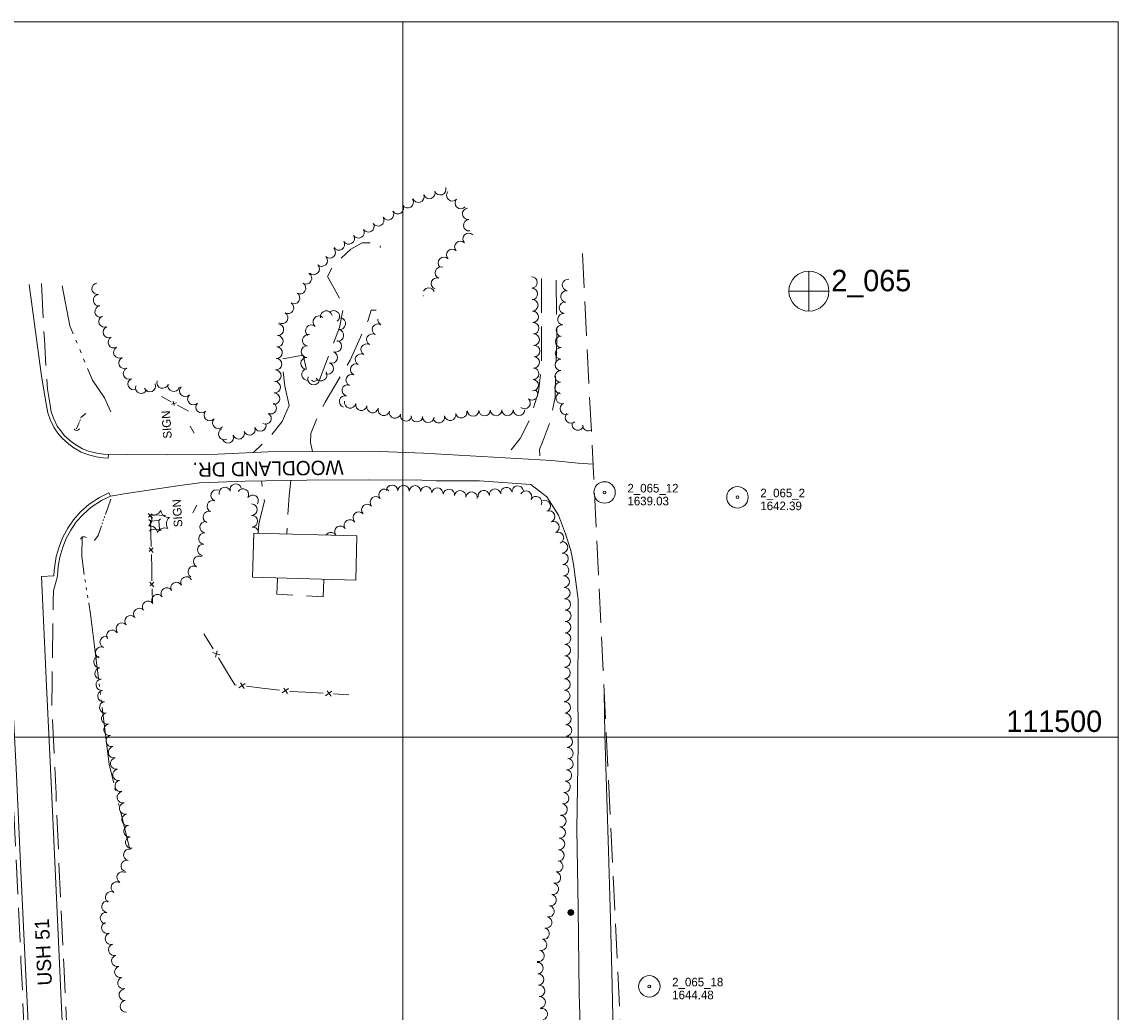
# Model space of a CAD drawing. Header units: feet. Extents: x 387481 to 389834, y 110500 to 112000.
# Tile 4 of 6: x 388234 to 389000, y 111308 to 112000. Entities that reach past the tile are written whole.
import ezdxf
from ezdxf.enums import TextEntityAlignment as Align

# ---------------------------------------------------------------- set-up
doc = ezdxf.new("R2010")
doc.units = ezdxf.units.FT
doc.header["$MEASUREMENT"] = 0
for name, pattern in [('DGN Style 3', [33.50459, 23.93185, -9.57274]), ('DGN Style 4', [38.314892, 19.14548, -9.57274, 0.023932, -9.57274]), ('DGN Style 6', [45.518379, 0.023932, -9.57274, 16.752295, -9.57274, 0.023932, -9.57274])]:
    doc.linetypes.add(name, pattern=pattern)
for name, color, linetype, lineweight in [('E_DWY', 73, 'DGN Style 3', 0), ('E_LAND_Vegetation', 21, 'Continuous', 0), ('E_MAP_GridLines', 251, 'Continuous', 0), ('E_MAP_Limits', 21, 'DGN Style 3', 0), ('E_MAP_PassPoints', 40, 'Continuous', 0), ('E_MISCPROP', 40, 'Continuous', 0), ('E_MISCPROP_HvyDash', 54, 'DGN Style 3', 13), ('E_MISCPROP_HvyLine', 54, 'Continuous', 13), ('E_MISCPROP_Railing', 40, 'Continuous', 0), ('E_RDWY', 40, 'Continuous', 13), ('E_RDWY_Gravel', 40, 'DGN Style 3', 13), ('E_RDWY_Name', 221, 'Continuous', 0), ('E_UTL_AboveGroundPipe', 40, 'DGN Style 4', 0), ('E_WTR', 251, 'DGN Style 6', 0)]:
    doc.layers.add(name, color=color, linetype=linetype, lineweight=lineweight)
doc.styles.add('Style-IGR_FONT_0', font='IGR_FONT_0.shx')

# ---------------------------------------------------------------- blocks, each defined once
blk = doc.blocks.new('PP')
at = {"layer": 'E_MAP_PassPoints', "color": 40, "linetype": 'Continuous', "lineweight": 0}
for radius in [7.5, 0.96]:
    blk.add_circle((0, 0), radius, dxfattribs=at)
blk = doc.blocks.new('PHOTOC')
at = {"layer": 'E_MAP_Limits', "color": 73, "linetype": 'Continuous', "lineweight": 0}
for p, q in [((0.12, 14.06), (0.06, -13.8)), ((-13.79, 0.03), (14.12, 0.01))]:
    blk.add_line(p, q, dxfattribs=at)
blk.add_circle((0.17, 0.03), 14, dxfattribs=at)
blk = doc.blocks.new('CULVRT_2')
at = {"layer": 'E_MISCPROP_Railing', "color": 40, "linetype": 'Continuous', "lineweight": 0}
blk.add_arc((10, 7.5), 12.5, 216.8801, 323.1196, dxfattribs=at)
blk = doc.blocks.new('CULVRT_3')
at = {"layer": 'E_MISCPROP_Railing', "color": 40, "linetype": 'Continuous', "lineweight": 0}
blk.add_arc((10, 7.5), 12.5, 216.8792, 323.1188, dxfattribs=at)
blk = doc.blocks.new('SIGN')
at = {"layer": 'E_MISCPROP', "color": 20, "linetype": 'Continuous', "lineweight": 0, "style": 'Style-IGR_FONT_0'}
blk.add_text('SIGN', height=6, rotation=0.00005, dxfattribs=at).set_placement((-9.6, -0.01), align=Align.MIDDLE_LEFT)
blk = doc.blocks.new('POLE')
at = {"layer": 'E_MISCPROP', "color": 20, "linetype": 'Continuous', "lineweight": 0}
for centre, radius in [((-0.01, 0.02), 2.02), ((-0.01, 0.03), 1.52), ((0, -0.01), 1.01), ((0, 0), 0.502)]:
    blk.add_circle(centre, radius, dxfattribs=at)
blk = doc.blocks.new('PINEL')
at = {"layer": 'E_LAND_Vegetation', "color": 93, "linetype": 'Continuous', "lineweight": 0}
for centre, start, end in [((-8.14, 7.32), 275.21137, 0.97628), ((-10.4, -3.39), 335.21137, 60.97628), ((2.26, 10.71), 215.21137, 300.97628), ((10.41, 3.41), 155.21137, 240.97629), ((-2.25, -10.7), 35.21137, 120.97629), ((8.15, -7.3), 95.21138, 180.97629)]:
    blk.add_arc(centre, 5.72, start, end, dxfattribs=at)
blk = doc.blocks.new('PED')
at = {"layer": 'E_UTL_AboveGroundPipe', "color": 101, "linetype": 'Continuous', "lineweight": 13}
for p, q in [((-3.12, 2.9), (-4.17, 3.96)), ((2.88, 2.9), (3.95, 3.96)), ((-4.18, -4.16), (-3.12, -3.1)), ((3.94, -4.16), (2.89, -3.1))]:
    blk.add_line(p, q, dxfattribs=at)
at = {"layer": 'E_UTL_AboveGroundPipe', "color": 101, "linetype": 'Continuous', "lineweight": 13, "flags": 128}
blk.add_lwpolyline([(-3.12, -3.1), (2.89, -3.1), (2.88, 2.9), (-3.12, 2.9)], close=True, dxfattribs=at)

msp = doc.modelspace()

# ---------------------------------------------------------------- linework, layer by layer
at = {"layer": 'E_DWY', "color": 51, "linetype": 'DGN Style 3', "lineweight": 0, "flags": 128}
for points in [[(388420.69, 111732.01), (388417.6, 111745.39), (388415.64, 111764.5), (388430.5, 111767.19), (388434.14, 111751.55), (388437.74, 111748.6), (388441.92, 111749.76), (388455.86, 111786.5), (388458.95, 111801.8), (388450.89, 111815.76), (388447.46, 111822.02), (388451.39, 111829.6), (388463.83, 111841.25), (388471.65, 111845.62), (388484.86, 111845.41), (388484.26, 111842.4)], [(388597.01, 111820.63), (388596.94, 111760.27), (388594.91, 111741.58), (388589.2, 111722.65), (388582.05, 111708.77), (388571.51, 111695.38)], [(388607.37, 111819.42), (388607.69, 111778.97), (388606.47, 111737.41), (388603.26, 111721.44), (388597.75, 111706.32), (388595.62, 111701.26), (388596, 111693.96)], [(388437.04, 111699.7), (388435.64, 111705.98), (388435.8, 111712.25), (388439.73, 111722.24), (388445.77, 111734.26), (388463.21, 111763.68), (388475.65, 111790.96), (388477.89, 111798.52), (388481.38, 111798.45)], [(388420.69, 111732.01), (388415.76, 111720.81), (388407.11, 111709.99), (388395.83, 111699.1)], [(388398.97, 111642.69), (388399.58, 111649.35), (388403.35, 111665.11), (388403.06, 111669.53), (388401.22, 111679.26)], [(388421.84, 111679.58), (388420.68, 111668.74), (388418.98, 111642.16)]]:
    msp.add_lwpolyline(points, dxfattribs=at)
at = {"layer": 'E_LAND_Vegetation', "color": 93, "linetype": 'Continuous', "lineweight": 0}
for centre, radius, start, end in [((388526.26, 111883.07), 4.03, 198.97225, 18.95693), ((388503.5, 111873.96), 4.03, 211.5234, 31.50808), ((388511.03, 111877.84), 4.03, 198.97225, 18.95693), ((388518.64, 111880.46), 4.03, 198.97225, 18.95693), ((388534.65, 111878.83), 4.03, 137.82269, 317.80737), ((388540.62, 111873.42), 4.03, 137.82269, 317.80737), ((388489.77, 111865.54), 4.03, 211.5234, 31.50808), ((388496.63, 111869.75), 4.03, 211.5234, 31.50808), ((388545.76, 111865.91), 4.03, 95.89308, 275.87776), ((388482.9, 111861.33), 4.03, 211.5234, 31.50808), ((388546.59, 111857.9), 4.03, 95.89308, 275.87776), ((388469.17, 111852.91), 4.03, 211.5234, 31.50808), ((388476.04, 111857.12), 4.03, 211.5234, 31.50808), ((388546.12, 111848.41), 4.03, 44.37571, 224.36039), ((388455.45, 111844.49), 4.03, 211.5234, 31.50808), ((388462.31, 111848.7), 4.03, 211.5234, 31.50808), ((388540.36, 111842.78), 4.03, 44.37571, 224.36039), ((388448.99, 111838.93), 4.03, 225.99079, 45.97547), ((388534.61, 111837.15), 4.03, 44.37571, 224.36039), ((388437.8, 111827.34), 4.03, 225.99079, 45.97547), ((388443.4, 111833.13), 4.03, 225.99079, 45.97547), ((388526.66, 111824.74), 4.03, 70.43832, 250.423), ((388528.85, 111831.52), 4.03, 44.37571, 224.36039), ((388432.42, 111820.79), 4.03, 238.77887, 58.76355), ((388523.96, 111817.15), 4.03, 70.43832, 250.423), ((388590.07, 111817.92), 4, 271.9287, 91.91338), ((388286.79, 111813.51), 4.03, 97.40878, 277.39346), ((388428.25, 111813.91), 4.03, 238.77887, 58.76355), ((388518.17, 111810.14), 4.03, 22.41771, 154.26317), ((388590.34, 111809.92), 4, 271.9287, 91.91338), ((388615.58, 111816.12), 4.03, 82.42508, 262.40976), ((388287.82, 111805.53), 4.03, 97.40878, 277.39346), ((388424.07, 111807.02), 4.03, 238.77887, 58.76355), ((388518.17, 111810.14), 4.03, 200.48136, 202.40239), ((388510.73, 111807.07), 4.03, 22.41771, 24.23749), ((388590.61, 111801.92), 4, 271.9287, 91.91338), ((388614.51, 111808.13), 4.03, 82.42508, 262.40976), ((388288.86, 111797.54), 4.03, 97.40878, 277.39346), ((388419.9, 111800.14), 4.03, 238.77887, 58.76355), ((388446.64, 111794.04), 4.13, 10.66779, 190.65247), ((388451.79, 111794.11), 4.13, 307.76767, 127.75234), ((388613.45, 111800.15), 4.03, 82.42508, 262.40976), ((388291.64, 111790.6), 4.03, 112.5892, 292.57388), ((388415.72, 111793.25), 4.03, 238.77887, 58.76355), ((388441.47, 111790.37), 4.13, 49.88811, 229.87279), ((388455.95, 111789.15), 4.13, 260.43294, 80.41762), ((388486.64, 111791.87), 4, 173.78687, 240.37014), ((388590.87, 111793.92), 4, 271.9287, 91.91338), ((388612.39, 111792.17), 4.03, 82.42508, 262.40976), ((388294.73, 111783.16), 4.03, 112.5892, 292.57388), ((388412.8, 111784.91), 4.03, 266.70971, 86.69438), ((388436.15, 111784.06), 4.13, 49.88811, 229.87279), ((388454.58, 111781.01), 4.13, 260.43294, 80.41762), ((388482.68, 111784.91), 4, 60.38546, 240.37014), ((388591.23, 111785.9), 4, 272.63859, 92.62327), ((388611.33, 111784.18), 4.03, 82.42508, 262.40976), ((388298.17, 111776.12), 4.03, 118.2856, 298.27028), ((388412.34, 111776.87), 4.03, 266.70971, 86.69438), ((388434.1, 111777.44), 4.13, 79.68256, 259.66724), ((388453.2, 111773.3), 4.13, 249.69169, 69.67637), ((388478.73, 111777.95), 4, 60.38546, 240.37014), ((388591.6, 111777.91), 4, 272.63859, 92.62327), ((388610.77, 111776.42), 4.03, 89.24871, 269.23339), ((388301.99, 111769.03), 4.03, 118.2856, 298.27028), ((388411.87, 111768.84), 4.03, 266.70971, 86.69438), ((388433.23, 111769.56), 4.13, 87.75468, 267.73935), ((388450.34, 111765.56), 4.13, 249.69169, 69.67637), ((388470.81, 111764.03), 4, 60.38546, 240.37014), ((388474.77, 111770.99), 4, 60.38546, 240.37014), ((388591.97, 111769.91), 4, 272.63859, 92.62327), ((388610.67, 111768.36), 4.03, 89.24871, 269.23339), ((388305.59, 111761.64), 4.03, 113.44977, 293.43445), ((388411.41, 111760.8), 4.03, 266.70971, 86.69438), ((388432.91, 111761.32), 4.13, 87.75468, 267.73935), ((388447.47, 111757.83), 4.13, 249.69169, 69.67637), ((388467.44, 111757.08), 4, 67.46641, 247.45109), ((388591.63, 111762.1), 4, 267.46956, 87.45424), ((388610.56, 111760.31), 4.03, 89.24871, 269.23339), ((388308.79, 111754.25), 4.03, 113.44977, 293.43445), ((388410.95, 111752.76), 4.03, 266.70971, 86.69438), ((388433.59, 111753.53), 4.13, 98.35101, 278.33568), ((388442.95, 111753.26), 4.13, 211.72828, 31.71296), ((388464.37, 111749.69), 4, 67.46641, 247.45109), ((388591.28, 111754.11), 4, 267.46956, 87.45424), ((388610.45, 111752.26), 4.03, 89.24871, 269.23339), ((388312, 111746.87), 4.03, 113.44977, 293.43445), ((388317.31, 111744.27), 4.03, 161.09601, 341.08068), ((388323.32, 111745.49), 4.03, 202.47862, 22.4633), ((388332.19, 111747.96), 4.03, 163.95389, 343.93856), ((388339.93, 111745.73), 4.03, 163.95389, 343.93856), ((388348.07, 111742.12), 4.03, 134.90306, 314.88773), ((388410.48, 111744.72), 4.03, 266.70971, 86.69438), ((388437.81, 111750.38), 4.13, 157.1569, 337.14158), ((388461.68, 111742.48), 4, 75.61403, 255.59871), ((388590.93, 111746.11), 4, 267.46956, 87.45424), ((388610.35, 111744.21), 4.03, 89.24871, 269.23339), ((388353.76, 111736.41), 4.03, 134.90306, 314.88773), ((388410.02, 111736.68), 4.03, 266.70971, 86.69438), ((388459.69, 111734.73), 4, 75.61403, 255.59871), ((388590.44, 111739.64), 4, 229.27407, 49.25875), ((388611.17, 111737.14), 4.03, 111.2527, 291.23738), ((388359.44, 111730.71), 4.03, 134.90306, 314.88773), ((388407.84, 111730.01), 4.03, 242.87167, 62.85635), ((388463.3, 111734.05), 4, 168.36878, 348.35346), ((388471.14, 111732.44), 4, 168.36878, 348.35346), ((388478.98, 111730.82), 4, 168.36878, 348.35346), ((388486.84, 111728.91), 4, 165.80683, 345.79151), ((388585.22, 111733.58), 4, 229.27407, 49.25875), ((388614.09, 111729.63), 4.03, 111.2527, 291.23738), ((388365.25, 111725.24), 4.03, 136.94467, 316.92934), ((388371.13, 111719.74), 4.03, 136.94467, 316.92934), ((388404.17, 111722.84), 4.03, 242.87167, 62.85635), ((388494.6, 111726.95), 4, 165.80683, 345.79151), ((388502.36, 111724.98), 4, 165.80683, 345.79151), ((388509.93, 111724.42), 4, 176.80569, 356.79037), ((388517.92, 111723.97), 4, 176.80569, 356.79037), ((388525.32, 111723.71), 4, 192.51037, 12.49504), ((388533.14, 111725.44), 4, 192.51037, 12.49504), ((388540.95, 111727.17), 4, 192.51037, 12.49504), ((388549.24, 111728.39), 4, 181.42649, 1.41116), ((388557.24, 111728.59), 4, 181.42649, 1.41116), ((388565.24, 111728.79), 4, 181.42649, 1.41116), ((388573.3, 111728.86), 4, 179.90519, 359.88987), ((388581.3, 111728.85), 4, 179.90519, 359.88987), ((388617.63, 111723.5), 4.03, 133.79661, 313.78129), ((388375.27, 111712.02), 4.03, 117.18087, 297.16554), ((388392.99, 111715.19), 4.03, 199.96191, 19.94659), ((388400.56, 111717.94), 4.03, 199.96191, 19.94659), ((388622.4, 111718.62), 4.03, 166.02646, 346.01114), ((388629.69, 111718.19), 4.03, 183.71905, 301.76768), ((388377.85, 111709.69), 4.03, 199.96191, 19.94659), ((388385.42, 111712.44), 4.03, 199.96191, 19.94659), ((388383.31, 111673.09), 4.01, 16.77461, 196.75928), ((388492.6, 111672.31), 4, 358.52496, 178.50964), ((388500.6, 111672.1), 4, 358.52496, 178.50964), ((388508.6, 111671.89), 4, 358.52496, 178.50964), ((388580.41, 111671.77), 4, 7.71806, 187.70273), ((388369.99, 111669.06), 4.01, 70.05832, 250.043), ((388375.64, 111670.78), 4.01, 16.77461, 196.75928), ((388388.38, 111669.68), 4.01, 327.01518, 146.99985), ((388395.11, 111665.32), 4.01, 327.01518, 146.99985), ((388481.27, 111664.26), 4, 41.12211, 221.10679), ((388487.3, 111669.53), 4, 41.12211, 221.10679), ((388516.38, 111671.27), 4, 353.2269, 173.21158), ((388524.32, 111670.32), 4, 353.2269, 173.21158), ((388532.27, 111669.38), 4, 353.2269, 173.21158), ((388540.21, 111668.43), 4, 353.2269, 173.21158), ((388548.16, 111667.49), 4, 353.2269, 173.21158), ((388556.62, 111668.55), 4, 7.71806, 187.70273), ((388564.55, 111669.62), 4, 7.71806, 187.70273), ((388572.48, 111670.7), 4, 7.71806, 187.70273), ((388586.18, 111668.23), 4, 331.65654, 151.64122), ((388593.22, 111664.43), 4, 331.65654, 151.64122), ((388367.26, 111661.53), 4.01, 70.05832, 250.043), ((388394.35, 111659.1), 4.01, 270.6793, 90.66398), ((388475.32, 111658.96), 4, 41.84418, 221.82886), ((388599.32, 111661.67), 4, 292.5335, 112.51818), ((388364.52, 111654), 4.01, 70.05832, 250.043), ((388394.63, 111650.99), 4.01, 273.71702, 93.7017), ((388469.35, 111653.62), 4, 41.84418, 221.82886), ((388602.39, 111654.28), 4, 292.5335, 112.51818), ((388362.25, 111646.88), 4.01, 83.9565, 263.94118), ((388395.14, 111642.99), 4.01, 355.68136, 93.7017), ((388456.49, 111643.68), 4, 33.93064, 213.91532), ((388463.13, 111648.15), 4, 33.93064, 213.91532), ((388605.45, 111646.89), 4, 292.5335, 112.51818), ((388361.41, 111638.91), 4.01, 83.9565, 263.94118), ((388395.14, 111642.99), 4.01, 273.71702, 280.50524), ((388449.85, 111639.21), 4, 33.93064, 146.31733), ((388608.52, 111639.49), 4, 292.5335, 112.51818), ((388360.56, 111630.94), 4.01, 83.9565, 263.94118), ((388611.37, 111632.79), 4, 272.9001, 92.88478), ((388357.81, 111622.71), 4.01, 61.3972, 241.38188), ((388611.77, 111624.79), 4, 272.9001, 92.88478), ((388353.97, 111615.68), 4.01, 61.3972, 241.38188), ((388612.17, 111616.8), 4, 272.9001, 92.88478), ((388341.89, 111604.34), 4.01, 29.08363, 209.06831), ((388348.89, 111608.23), 4.01, 29.08363, 209.06831), ((388612.58, 111608.81), 4, 272.9001, 92.88478), ((388328.59, 111595.87), 4.01, 35.57648, 215.56116), ((388335.11, 111600.53), 4.01, 35.57648, 215.56116), ((388612.98, 111600.82), 4, 272.9001, 92.88478), ((388322.07, 111591.21), 4.01, 35.57648, 215.56116), ((388613.39, 111592.83), 4, 272.9001, 92.88478), ((388309.85, 111581.11), 4.01, 40.11277, 220.09745), ((388315.98, 111586.27), 4.01, 40.11277, 220.09745), ((388613.7, 111584.97), 4, 269.23783, 89.22251), ((388303.72, 111575.95), 4.01, 40.11277, 220.09745), ((388613.59, 111576.97), 4, 269.23783, 89.22251), ((388292.47, 111566.58), 4.01, 67.15367, 247.13835), ((388297.05, 111571), 4.01, 31.33038, 211.31505), ((388613.49, 111568.97), 4, 269.23783, 89.22251), ((388289.35, 111559.2), 4.01, 67.15367, 247.13835), ((388613.38, 111560.96), 4, 269.23783, 89.22251), ((388288.04, 111552.6), 4.01, 95.789, 275.77368), ((388613.27, 111552.96), 4, 269.23783, 89.22251), ((388288.85, 111544.62), 4.01, 95.789, 275.77368), ((388613.16, 111544.96), 4, 269.23783, 89.22251), ((388289.68, 111536.77), 4.01, 98.88412, 278.8688), ((388613.06, 111536.96), 4, 269.23783, 89.22251), ((388290.92, 111528.85), 4.01, 98.88412, 278.8688), ((388612.95, 111528.96), 4, 269.23783, 89.22251), ((388292.16, 111520.93), 4.01, 98.88412, 278.8688), ((388613.24, 111520.82), 4, 273.41856, 93.40324), ((388293.54, 111513.13), 4.01, 101.3358, 281.32047), ((388613.71, 111512.83), 4, 273.41856, 93.40324), ((388295.11, 111505.28), 4.01, 101.3358, 281.32047), ((388614.19, 111504.84), 4, 273.41856, 93.40324), ((388296.69, 111497.42), 4.01, 101.3358, 281.32047), ((388614.66, 111496.85), 4, 273.41856, 93.40324), ((388298.26, 111489.56), 4.01, 101.3358, 281.32047), ((388615.14, 111488.86), 4, 273.41856, 93.40324), ((388299.83, 111481.71), 4.01, 101.3358, 281.32047), ((388615.12, 111481.28), 4, 262.77416, 82.75884), ((388301.38, 111473.83), 4.01, 101.059, 281.04368), ((388614.11, 111473.34), 4, 262.77416, 82.75884), ((388302.91, 111465.97), 4.01, 101.059, 281.04368), ((388613.11, 111465.41), 4, 262.77416, 82.75884), ((388304.48, 111458.13), 4.01, 101.5396, 281.52428), ((388612.1, 111457.47), 4, 262.77416, 82.75884), ((388306.09, 111450.28), 4.01, 101.5396, 281.52428), ((388611.09, 111449.53), 4, 262.77416, 82.75884), ((388307.7, 111442.35), 4.01, 99.31787, 279.30255), ((388309, 111434.44), 4.01, 99.31787, 279.30255), ((388610.18, 111441.44), 4, 266.69498, 86.67966), ((388310.29, 111426.53), 4.01, 99.31787, 279.30255), ((388609.72, 111433.45), 4, 266.69498, 86.67966), ((388609.26, 111425.46), 4, 266.69498, 86.67966), ((388308.93, 111417.9), 4.01, 77.45753, 257.44221), ((388608.79, 111417.47), 4, 266.69498, 86.67966), ((388307.19, 111410.08), 4.01, 77.45753, 257.44221), ((388608.02, 111409.81), 4, 258.99131, 78.97599), ((388304.24, 111402.05), 4.01, 60.02937, 240.01404), ((388606.49, 111401.95), 4, 258.99131, 78.97599), ((388296.23, 111388.17), 4.01, 60.02937, 240.01404), ((388300.24, 111395.11), 4.01, 60.02937, 240.01404), ((388604.96, 111394.1), 4, 258.99131, 78.97599), ((388293.61, 111381.65), 4.01, 83.09881, 263.08348), ((388603.43, 111386.24), 4, 258.99131, 78.97599), ((388292.65, 111373.69), 4.01, 83.09881, 263.08348), ((388601.91, 111378.39), 4, 258.99131, 78.97599), ((388293.53, 111366.85), 4.01, 108.40361, 288.38829), ((388600.32, 111370.62), 4, 257.01801, 77.00269), ((388296.06, 111359.24), 4.01, 108.40361, 288.38829), ((388598.52, 111362.82), 4, 257.01801, 77.00269), ((388298.43, 111351.48), 4.01, 105.37795, 285.36262), ((388596.72, 111355.03), 4, 257.01801, 77.00269), ((388300.56, 111343.75), 4.01, 105.37795, 285.36262), ((388594.92, 111347.23), 4, 257.01801, 77.00269), ((388302.68, 111336.02), 4.01, 105.37795, 285.36262), ((388594.21, 111338.73), 4, 273.71862, 93.7033), ((388304.81, 111328.3), 4.01, 105.37795, 285.36262), ((388594.73, 111330.75), 4, 273.71862, 93.7033), ((388305.77, 111319.99), 4.01, 95.32071, 275.30539), ((388595.25, 111322.76), 4, 273.71862, 93.7033), ((388306.51, 111312.01), 4.01, 95.32071, 275.30539), ((388595.77, 111314.78), 4, 273.71862, 93.7033), ((388597.24, 111306.61), 4, 282.18297, 102.16765)]:
    msp.add_arc(centre, radius, start, end, dxfattribs=at)
at = {"layer": 'E_MAP_GridLines', "color": 161, "linetype": 'Continuous', "lineweight": 0}
for p, q in [((387500, 112000), (389000, 112000)), ((388500, 110500), (388500, 112000)), ((389000, 110500), (389000, 112000)), ((387500, 111500), (389000, 111500))]:
    msp.add_line(p, q, dxfattribs=at)
at = {"layer": 'E_MAP_Limits', "color": 73, "linetype": 'DGN Style 3', "lineweight": 0, "flags": 128}
msp.add_lwpolyline([(388625.76, 111838.06), (388675.28, 110829.85)], dxfattribs=at)
at = {"layer": 'E_MISCPROP', "color": 20, "linetype": 'Continuous', "lineweight": 0}
for p, q in [((388354.39, 111712.57), (388351.5, 111717.53)), ((388356.09, 111662.14), (388353.41, 111656.94))]:
    msp.add_line(p, q, dxfattribs=at)
at = {"layer": 'E_MISCPROP_HvyDash', "color": 241, "linetype": 'DGN Style 3', "lineweight": 13, "flags": 128}
msp.add_lwpolyline([(388444.84, 111610.53), (388444.83, 111610.05), (388444.32, 111598.11), (388411.99, 111599.98), (388412.41, 111610.85), (388412.42, 111611.39)], dxfattribs=at)
at = {"layer": 'E_MISCPROP_HvyLine', "color": 241, "linetype": 'Continuous', "lineweight": 13, "flags": 128}
msp.add_lwpolyline([(388395.16, 111611.85), (388467.16, 111609.94), (388467.98, 111640.87), (388395.97, 111642.77)], close=True, dxfattribs=at)
at = {"layer": 'E_MISCPROP_Railing', "color": 40, "linetype": 'Continuous', "lineweight": 0}
for p, q in [((388338.33, 111732.93), (388342.04, 111733.73)), ((388339.65, 111735.05), (388340.35, 111731.87)), ((388322.21, 111656.39), (388325.07, 111653.26)), ((388325, 111656.31), (388322.32, 111653.84)), ((388322.76, 111632.41), (388325.62, 111629.27)), ((388325.55, 111632.32), (388322.88, 111629.85)), ((388323.31, 111608.42), (388326.17, 111605.29)), ((388326.1, 111608.34), (388323.43, 111605.87)), ((388372.2, 111557.67), (388367.07, 111559.32)), ((388369.07, 111556), (388370.46, 111560.41)), ((388389.88, 111537.7), (388385.43, 111534.66)), ((388389.28, 111534.21), (388386.65, 111538.01)), ((388420.13, 111534.15), (388415.68, 111531.1)), ((388419.53, 111530.65), (388416.9, 111534.45)), ((388450.42, 111532.37), (388446.16, 111529.06)), ((388450.03, 111528.85), (388447.17, 111532.48))]:
    msp.add_line(p, q, dxfattribs=at)
at = {"layer": 'E_MISCPROP_Railing', "color": 40, "linetype": 'Continuous', "lineweight": 0, "flags": 128}
for points in [[(388331.48, 111738.26), (388338.19, 111734.54)], [(388342.63, 111732.08), (388350.27, 111727.85)], [(388334.15, 111655.12), (388325.59, 111655.48)], [(388323.81, 111651.76), (388324.04, 111642.01)], [(388324.04, 111642.01), (388324.23, 111633.44)], [(388324.36, 111627.77), (388324.59, 111618.03)], [(388324.59, 111618.03), (388324.79, 111609.46)], [(388324.92, 111603.79), (388325.14, 111594.04)], [(388367.51, 111561.77), (388361.12, 111572.36)], [(388376.85, 111546.28), (388371.23, 111555.6)], [(388383.77, 111536.51), (388382.67, 111536.64), (388376.85, 111546.28)], [(388401.73, 111534.4), (388390.92, 111535.67)], [(388414.02, 111532.95), (388401.73, 111534.4)], [(388432.03, 111531.5), (388421.26, 111532.1), (388421.17, 111532.11)], [(388444.39, 111530.8), (388432.03, 111531.5)], [(388462.44, 111529.79), (388451.58, 111530.4)]]:
    msp.add_lwpolyline(points, dxfattribs=at)
at = {"layer": 'E_RDWY', "color": 21, "linetype": 'Continuous', "lineweight": 13, "flags": 128}
for points in [[(388213.42, 111815.68), (388216.02, 111764.69), (388219.18, 111698.65), (388222.47, 111627.24), (388224.28, 111590.69), (388226.64, 111541.42), (388230.03, 111473.6), (388232.93, 111411.67), (388235.48, 111357.67), (388238.49, 111295.8), (388240.53, 111248.81), (388243.01, 111195.07), (388245.54, 111141.34), (388248.58, 111080.77), (388251.32, 111022.02), (388254.95, 110947.18), (388258.5, 110873.5), (388259.67, 110851.15)], [(388238.97, 111816.42), (388247.64, 111752.32), (388250.87, 111733.04)], [(388250.87, 111733.04), (388251.91, 111726.8), (388253.55, 111722.04), (388256.36, 111716.21), (388259.1, 111712.57), (388261.93, 111709.03), (388266.63, 111704.8), (388270.15, 111702.21), (388275.26, 111699.4), (388279.73, 111697.72), (388285.8, 111696.12), (388290.59, 111695.44), (388294.15, 111695.15)], [(388253.34, 111733.45), (388254.34, 111727.42), (388255.86, 111722.99), (388258.51, 111717.51), (388261.08, 111714.1), (388263.76, 111710.75), (388268.21, 111706.74), (388271.5, 111704.32), (388276.31, 111701.67), (388280.49, 111700.1), (388286.29, 111698.57), (388290.86, 111697.92), (388294.35, 111697.64)], [(388294.15, 111695.15), (388294.34, 111697.54), (388307.99, 111697.64), (388335.34, 111697.4), (388359.26, 111697.56), (388370.93, 111697.81), (388405.7, 111699.62), (388444.27, 111699.72), (388477.69, 111699.93), (388514.55, 111698.68), (388604.17, 111693.48), (388622.75, 111691.55), (388632.99, 111690.82)], [(388294.59, 111670.89), (388295.72, 111668.66), (388306.72, 111670.33), (388342.6, 111675.73), (388357.95, 111677.79), (388390.01, 111679.09), (388433.07, 111679.76), (388476.27, 111679.99), (388513.36, 111679.65), (388523.51, 111679.25), (388553.65, 111679.19), (388589.53, 111676.65), (388600.83, 111668.05), (388608.86, 111655.32), (388613.9, 111642.29), (388617.63, 111630.56), (388619.31, 111620.95), (388622.59, 111596.28), (388622.64, 111568.72), (388622.45, 111539.86), (388622.73, 111495.04), (388621.76, 111435.72), (388622.67, 111380.37), (388623.4, 111320.88), (388626.45, 111223.91)], [(388294.59, 111670.89), (388288.2, 111667.63), (388280.85, 111662.92), (388274.83, 111657.57), (388269.87, 111652.04), (388265.96, 111646.1), (388262.46, 111640), (388260.06, 111633.82), (388257.87, 111626.44), (388256.81, 111619.74), (388256.42, 111616.61), (388256.27, 111612.81)], [(388295.72, 111668.66), (388289.45, 111665.46), (388282.36, 111660.92), (388276.6, 111655.79), (388271.85, 111650.51), (388268.09, 111644.79), (388264.72, 111638.92), (388262.42, 111633.01), (388260.31, 111625.89), (388259.28, 111619.39), (388258.92, 111616.41), (388258.76, 111612.71)], [(388256.27, 111612.81), (388247.52, 111612.47), (388251.02, 111536.05), (388254.55, 111463.49), (388258.06, 111387.85), (388261.63, 111311.21), (388265.4, 111231.51), (388269.16, 111152.81), (388272.07, 111093.4), (388275.28, 111025.68), (388278.57, 110956.91), (388282.11, 110882.45), (388283.55, 110849.95)], [(388658.68, 111167.77), (388658.09, 111168.66), (388654.45, 111176.53), (388653.11, 111184.21), (388652.6, 111192.17), (388648.9, 111234.59), (388647.61, 111273.48), (388646.53, 111326.24), (388645.28, 111373.17), (388643.82, 111420.6), (388641.4, 111501.9), (388640.82, 111531.4)]]:
    msp.add_lwpolyline(points, dxfattribs=at)
at = {"layer": 'E_RDWY_Gravel', "color": 21, "linetype": 'DGN Style 3', "lineweight": 13, "flags": 128}
for points in [[(388210.81, 111815.86), (388213.5, 111759.45), (388217.18, 111681.14), (388220.47, 111610.57), (388223.78, 111538.89), (388227.86, 111456.08), (388231.25, 111387.48), (388233.24, 111343.83), (388236.65, 111269.7), (388240.11, 111195.73), (388244.18, 111112.3), (388247.56, 111039.51), (388251.41, 110963.73), (388254.46, 110894.26), (388257.06, 110851.66)], [(388247.53, 111817.14), (388249.58, 111778.26), (388250.74, 111758.71), (388251.85, 111743.29), (388253.34, 111733.45)], [(388258.76, 111612.71), (388256.06, 111602.3), (388255.78, 111595.46), (388255.04, 111539.73), (388254.88, 111521.38), (388257.71, 111460.57), (388259.66, 111414.12), (388263.08, 111341.55), (388266.48, 111271.05), (388269.84, 111200.27), (388273.21, 111129.37), (388276.73, 111055.25), (388280.36, 110981.07), (388283.44, 110917.31), (388286.39, 110850.25)]]:
    msp.add_lwpolyline(points, dxfattribs=at)
at = {"layer": 'E_WTR', "color": 161, "linetype": 'Continuous', "lineweight": 0, "flags": 128}
for points in [[(388262, 111815.65), (388267.47, 111787.49), (388269.73, 111782.05)], [(388271.56, 111777.64), (388272.47, 111775.44)], [(388274.3, 111771.03), (388275.21, 111768.83)], [(388277.04, 111764.42), (388277.96, 111762.22)], [(388279.78, 111757.81), (388283.17, 111749.65), (388291.53, 111737.17), (388296.07, 111727.46)], [(388274.45, 111721.44), (388274.57, 111721.74)], [(388274.81, 111722.33), (388274.94, 111722.63)], [(388275.18, 111723.23), (388275.35, 111723.65), (388278.53, 111726.43)], [(388272.07, 111715.61), (388273.84, 111719.94)], [(388274.08, 111720.54), (388274.21, 111720.84)], [(388296, 111666.55), (388292.25, 111655.84)], [(388291.73, 111654.36), (388291.47, 111653.63)], [(388289.4, 111647.72), (388287.08, 111641.09), (388284.51, 111637.63)], [(388290.18, 111649.93), (388289.92, 111649.2)], [(388290.95, 111652.15), (388290.7, 111651.41)], [(388276.11, 111640.46), (388275.68, 111626.4), (388277.44, 111613.89)], [(388277.95, 111610.24), (388278.21, 111608.42)], [(388278.79, 111604.78), (388279.09, 111602.97)], [(388279.69, 111599.33), (388279.99, 111597.52)], [(388280.59, 111593.88), (388281.87, 111586.15), (388284.2, 111567.43)], [(388284.2, 111567.43), (388287.49, 111540.93)], [(388287.95, 111537.28), (388288.17, 111535.45)], [(388288.63, 111531.8), (388288.86, 111529.97)], [(388289.31, 111526.31), (388289.54, 111524.49)], [(388289.99, 111520.83), (388293.29, 111494.34)], [(388293.29, 111494.34), (388294.95, 111481), (388298.04, 111468.1)], [(388298.9, 111464.52), (388299.33, 111462.73)], [(388300.18, 111459.15), (388300.61, 111457.35)], [(388301.47, 111453.77), (388301.9, 111451.98)], [(388302.76, 111448.4), (388308.98, 111422.43)]]:
    msp.add_lwpolyline(points, dxfattribs=at)

# ---------------------------------------------------------------- block references
at = {"layer": 'E_LAND_Vegetation', "color": 93, "linetype": 'Continuous', "lineweight": 0, "xscale": 1.000000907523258, "yscale": 1.000000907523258, "zscale": 1.000000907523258, "rotation": 93.71064194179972}
msp.add_blockref('PINEL', (388329.77, 111650.78), dxfattribs=at)
at = {"layer": 'E_MAP_Limits', "color": 73, "linetype": 'Continuous', "lineweight": 0}
msp.add_blockref('PHOTOC', (388783.78, 111811.8), dxfattribs=at)
at = {"layer": 'E_MAP_PassPoints', "color": 40, "linetype": 'Continuous', "lineweight": 0}
for p in [(388641.1, 111671.13), (388733.98, 111667.76), (388672.37, 111325.93)]:
    msp.add_blockref('PP', p, dxfattribs=at)
at = {"layer": 'E_MISCPROP', "color": 20, "linetype": 'Continuous', "lineweight": 0, "xscale": 1.000000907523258, "yscale": 1.000000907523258, "zscale": 1.000000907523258, "rotation": 93.71064194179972}
for name, p in [('SIGN', (388335.01, 111718.36)), ('SIGN', (388342.49, 111656.45)), ('POLE', (388617.56, 111377.6))]:
    msp.add_blockref(name, p, dxfattribs=at)
at = {"layer": 'E_MISCPROP_Railing', "color": 40, "linetype": 'Continuous', "lineweight": 0}
for name, p, xscale, yscale, zscale, rotation in [('CULVRT_2', (388270.42, 111715.34), 0.1953518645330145, 0.1953518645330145, 0.1953518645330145, 5.345159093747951), ('CULVRT_3', (388278.91, 111639.63), 0.2166724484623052, 0.2166724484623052, 0.2166724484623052, 195.5951003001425)]:
    msp.add_blockref(name, p, dxfattribs=dict(at, xscale=xscale, yscale=yscale, zscale=zscale, rotation=rotation))
at = {"layer": 'E_UTL_AboveGroundPipe', "color": 101, "linetype": 'Continuous', "lineweight": 13, "xscale": 1.000000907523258, "yscale": 1.000000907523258, "zscale": 1.000000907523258, "rotation": 93.71064194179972}
msp.add_blockref('PED', (388326.75, 111648.45), dxfattribs=at)

# ---------------------------------------------------------------- texts
at = {"layer": 'E_MAP_GridLines', "color": 161, "linetype": 'Continuous', "lineweight": 0, "style": 'Style-IGR_FONT_0'}
msp.add_text('  111500  ', height=15, dxfattribs=at).set_placement((389000, 111503.75), align=Align.RIGHT)
at = {"layer": 'E_MAP_Limits', "color": 73, "linetype": 'Continuous', "lineweight": 0, "style": 'Style-IGR_FONT_0'}
msp.add_text('2_065', height=15, dxfattribs=at).set_placement((388799.61, 111811.76))
at = {"layer": 'E_MAP_PassPoints', "color": 40, "linetype": 'Continuous', "lineweight": 0, "style": 'Style-IGR_FONT_0'}
for s, p in [('2_065_12', (388657.1, 111671.13)), ('1639.03', (388657.1, 111662.13)), ('2_065_2', (388749.98, 111667.76)), ('1642.39', (388749.98, 111658.76)), ('2_065_18', (388688.37, 111325.93)), ('1644.48', (388688.37, 111316.93))]:
    msp.add_text(s, height=6, dxfattribs=at).set_placement(p)
at = {"layer": 'E_RDWY_Name', "style": 'Style-IGR_FONT_0'}
for s, rotation, width, p in [('WOODLAND DR.', 180.88875, 0.999862, (388458.61, 111693.59)), ('USH 51', 92.66923, 0.999987, (388254.9, 111326.76))]:
    msp.add_text(s, height=10, rotation=rotation, dxfattribs=dict(at, width=width)).set_placement(p)

doc.saveas('drawing.dxf')
